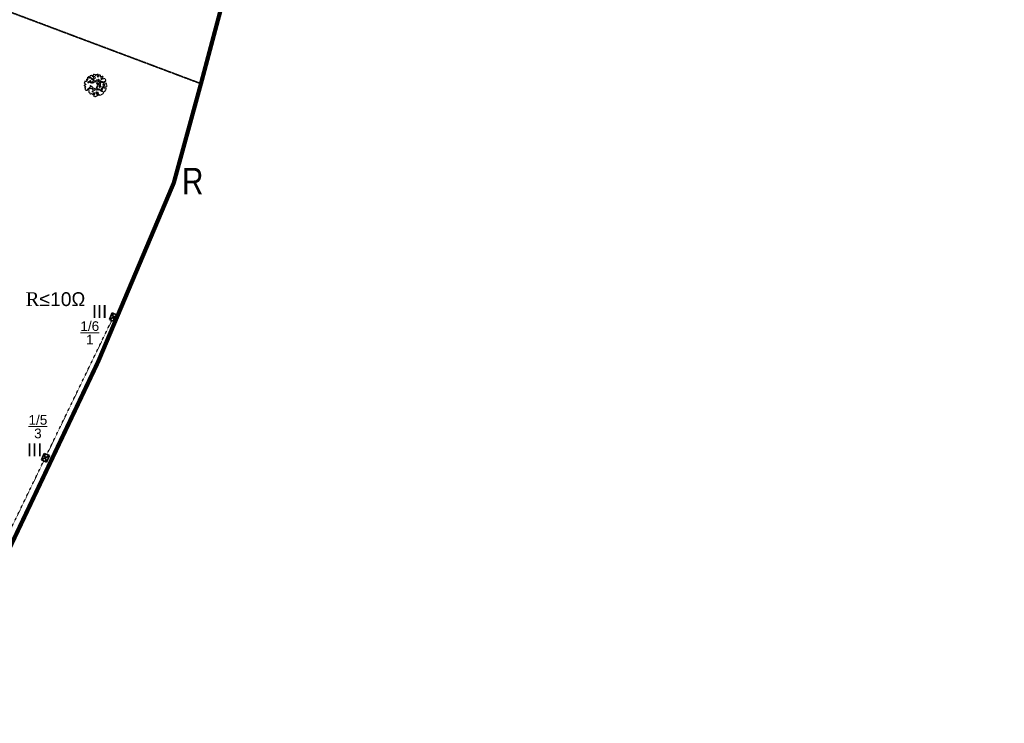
# Model space of a CAD drawing. Header units: millimetres. Extents: x 6567289036 to 6568990308, y 5976640423 to 5977332400.
# Tile 81 of 216: x 6568112958 to 6568182499, y 5976911404 to 5976961087. Entities that reach past the tile are written whole.
import ezdxf

# ---------------------------------------------------------------- set-up
doc = ezdxf.new("R2010")
doc.units = ezdxf.units.MM
for name, pattern in [('ACAD_ISO03W100', [30, 12, -18]), ('ACAD_ISO04W100', [30, 24, -3, 0, -3]), ('ACAD_ISO10W100', [18, 12, -3, 0, -3]), ('HIDDEN2', [4.7625, 3.175, -1.5875]), ('PHANTOM2', [1.25, 0.625, -0.125, 0.125, -0.125, 0.125, -0.125])]:
    doc.linetypes.add(name, pattern=pattern)
for name, color, linetype, lineweight in [('_ZAKRES_OPRACOWANIA', 182, 'HIDDEN2', 50), ('OBSZAR WPISANY DO REJESTRU ZABYTKÓW', 10, 'FENCELINE1', 35), ('proj. kabel', 1, 'ACAD_ISO03W100', 30), ('proj. opis', 1, 'Continuous', 20), ('proj. oprawy dogruntowe', 1, 'Continuous', 35), ('proj. oświetlenie - beton', 1, 'Continuous', 35), ('PZT_Granica Działki', 1, 'ACAD_ISO04W100', 40), ('ZAGOSPODAROWANIE_DRZEWA', 110, 'Continuous', 5)]:
    doc.layers.add(name, color=color, linetype=linetype, lineweight=lineweight)
doc.styles.add('Arial', font='arial.ttf', dxfattribs={"height": 324.565868})
doc.styles.get("Standard").update_dxf_attribs({"font": 'arial.ttf'})
doc.linetypes.add('FENCELINE1', pattern='A,6.35,-2.54,[133,ltypeshp.shx,S=2.54,R=0,X=-2.54,Y=0],-2.54,25.4', length=36.83)
picture_1 = doc.add_image_def('image2.jpg', size_in_pixel=(6997, 9782))

# ---------------------------------------------------------------- blocks, each defined once
blk = doc.blocks.new('drz_353_r')
at = {"color": 114, "lineweight": 15}
for centre, radius, start, end in [((-88, 137), 3.57, 26.2163, 174.9982), ((-84, 141), 2.55, 240.2511, 7.0655), ((-79, 137), 4.72, 43.9601, 128.4208), ((-71, 139), 4.72, 10.3679, 153.3911), ((-67, 136), 3.07, 84.2515, 292.0279), ((-43, 139), 8.11, 301.2628, 37.4766), ((-31, 146), 6, 79.153, 202.2105), ((-23, 156), 7.62, 214.5119, 338.1556), ((-14, 156), 3.82, 225.7098, 7.7626), ((-7, 156), 3.28, 341.4309, 164.3966), ((1, 154), 4.62, 74.878, 172.4479), ((7, 161), 5.02, 208.0176, 318.5764), ((11, 153), 4.1, 342.7444, 95.892), ((12, 150), 3.66, 297.3507, 43.7056), ((10, 142), 5.4, 325.1652, 50.0395), ((12, 135), 5.06, 302.4176, 50.8426), ((36, 135), 5.53, 100.5274, 237.8824), ((39, 143), 4.19, 87.0987, 209.6337), ((42, 150), 4.11, 220.2825, 310.1999), ((47, 145), 2.41, 306.891, 143.1678), ((50, 138), 5.47, 34.3166, 115.6898), ((57, 137), 5.19, 9.4658, 115.5593), ((-158, 32), 4.51, 8.5965, 192.9469), ((-161, 28), 3.2, 266.1661, 101.4712), ((-159, 22), 3.53, 143.948, 285.5065), ((-155, 8), 5.96, 130.3412, 305.4754), ((-160, 16), 3.37, 278.999, 57.5109), ((-152, 62), 3.05, 16.2904, 235.699), ((-153, 57), 2.55, 262.8156, 97.1844), ((-150, 54), 3.66, 173.3464, 292.9799), ((-151, 30), 2.7, 305.7735, 131.6134), ((-148, -1), 5.9, 255.8538, 126.7923), ((-147, 23), 5.48, 357.8409, 117.6697), ((-146, 64), 3.3, 26.3768, 206.6984), ((-147, 49), 2.56, 311.6442, 145.1568), ((-141, 46), 4.16, 163.5163, 291.1332), ((-140, 67), 3.2, 352.9989, 211.1624), ((-138, 25), 4.75, 210.0626, 317.272), ((-138, 41), 2.12, 258.6168, 142.5404), ((-135, 39), 3.4, 187.2031, 330.2034), ((-154, 137), 72.3, 283.3308, 287.1448), ((-132, 99), 2.79, 30.9257, 267.0859), ((-133, 94), 1.98, 89.073, 330.4759), ((-130, 22), 3.84, 49.3724, 174.1831), ((-130, 87), 3, 129.3235, 309.3228), ((-130, 67), 2.92, 151.5156, 304.5783), ((-130, 90), 1.99, 328.0255, 211.9745), ((-125, 38), 6.92, 183.185, 239.7009), ((-129, 92), 2.51, 268.7415, 149.4263), ((-128, 100), 2.37, 175.1887, 52.6854), ((-128, 77), 2.74, 103.03, 314.2485), ((-125, 66), 3.54, 105.7502, 211.3524), ((-129, 82), 2.56, 279.353, 80.647), ((-125, 31), 3.6, 322.2123, 163.0038), ((-124, 25), 4.22, 66.364, 179.044), ((-124, 102), 2.43, 336.7887, 172.7358), ((-126, 72), 2.66, 268.7815, 81.1211), ((-121, 98), 2.27, 108.7158, 11.8534), ((-117, 96), 3.58, 314.2462, 111.2868), ((-111, 89), 5.4, 270.4001, 134.146), ((-118, 76), 9.5, 353.5576, 46.9369), ((-104, 74), 5.11, 4.9407, 170.293), ((-100, 89), 5.05, 47.4591, 185.6162), ((-101, 90), 4.21, 196.7374, 278.3824), ((-98, 115), 4.07, 145.9905, 275.9976), ((-99, 84), 2.5, 122.4275, 286.0623), ((-97, 125), 4.31, 134.0099, 207.0432), ((-102, 120), 2.88, 282.2556, 68.0679), ((-94, 129), 5.68, 117.0486, 192.8651), ((-99, 86), 4.64, 277.8313, 331.7836), ((-95, 74), 3.35, 39.4778, 172.3768), ((-94, 136), 2.87, 218.6928, 33.2968), ((-98, 108), 2.63, 289.9606, 79.578), ((-94, 105), 3.21, 159.9282, 284.1144), ((-93, 95), 4.27, 126.4788, 207.7585), ((-95, 100), 2.01, 240.4521, 38.776), ((-92, 84), 2.99, 175.1164, 348.6426), ((-90, 76), 2.54, 326.231, 173.8468), ((-87, 39), 3.8, 75.9114, 252.1615), ((-90, 79), 4.4, 301.8937, 76.0727), ((-87, 46), 2.73, 73.026, 286.974), ((-89, 27), 8.82, 23.8384, 85.1512), ((-83, 49), 2.64, 281.898, 190.7849), ((-78, 16), 5.32, 86.7871, 202.0726), ((-80, 44), 3.52, 311.2651, 132.7777), ((-86, 4), 10.5, 22.0249, 76.8405), ((-79, 24), 7.08, 23.0921, 100.82), ((-74, 38), 5.26, 6.1477, 142.8396), ((-74, 23), 3.92, 64.6472, 205.284), ((-73, 9), 3.58, 203.6158, 326.8681), ((-68, 65), 4.08, 150.4683, 219.9329), ((-87, 3), 18, 329.3975, 12.4006), ((-68, 69), 3.41, 201.3915, 22.1641), ((-73, 59), 4.52, 311.113, 67.8339), ((-66, 58), 4.16, 216.4791, 315.9018), ((-64, 34), 5.8, 136.3522, 237.0835), ((-65, 74), 4, 170.785, 267.861), ((-63, 82), 9.19, 231.5948, 292.8932), ((-62, 30), 5.92, 324.5107, 182.4867), ((-64, 135), 2.26, 56.9005, 220.6597), ((-63, 134), 2.74, 272.8686, 87.1314), ((-60, 123), 8.84, 49.5684, 107.8381), ((-62, 86), 3.59, 265.8203, 10.1369), ((-60, 81), 2.56, 159.0935, 254.0916), ((-36, 67), 29.5, 203.8196, 218.1686), ((-58, 2), 4.05, 110.4344, 272.2119), ((-54, 89), 7.3, 111.2394, 176.1873), ((-64, 85), 5.4, 13.9445, 59.8615), ((-60, 76), 2.81, 280.4636, 105.556), ((-57, 46), 3.7, 32.8439, 138.9947), ((-57, 124), 2.76, 126.8643, 298.1402), ((-56, 8), 4.37, 216.7788, 98.713), ((-56, 128), 2.7, 218.6415, 38.6112), ((-53, 106), 3.89, 116.1052, 236.7336), ((-60, 100), 5.79, 311.0579, 28.9026), ((-57, 26), 0.424, 51.9587, 128.0413), ((-63, 19), 9.24, 313.0854, 50.8514), ((-54, 122), 3.61, 239.7151, 311.6926), ((-49, 121), 6.65, 194.2066, 250.4091), ((-53, 121), 2.35, 308.3384, 173.6107), ((-54, 113), 3.06, 254.4734, 33.4065), ((-51, 48), 2.2, 180.8587, 336.5478), ((-47, 88), 3.72, 81.5236, 209.0219), ((-66, 66), 25.3, 36.2369, 53.8317), ((-47, 49), 3.7, 75.648, 218.8191), ((-42, 66), 6.64, 137.8135, 249.5563), ((-44, 97), 2.95, 79.8117, 227.0033), ((-48, 94), 2.04, 296.3365, 49.3966), ((-44, 78), 3.34, 113.0033, 275.1478), ((-42, 70), 4.92, 40.2472, 176.5874), ((-38, 55), 7.8, 144.1233, 193.2325), ((-44, 102), 1.49, 261.8436, 351.8302), ((-44, 53), 6.11, 318.9635, 95.5166), ((-40, 104), 3.2, 42.1713, 229.7125), ((-32, 119), 8.08, 150.2164, 224.664), ((-41, 127), 4.92, 293.3945, 61.6206), ((-34, 110), 4.64, 136.8493, 230.3119), ((-37, 42), 7.94, 20.3227, 105.2145), ((-36, 27), 3.28, 49.7829, 279.672), ((-34, 109), 4.74, 213.8644, 354.1815), ((-47, 67), 11.1, 347.8672, 34.7753), ((-35, 114), 7.83, 250.34, 313.4097), ((-31, 64), 5.63, 46.1875, 179.7476), ((-34, 21), 2.39, 268.3509, 104.3445), ((-36, 16), 3, 304.7196, 66.7152), ((-30, 15), 4.16, 205.4422, 349.7291), ((-32, 32), 3.32, 252.1, 17.8313), ((-24, 44), 5.51, 176.6871, 308.7617), ((-28, 32), 2.22, 281.3023, 138.2463), ((3, 88), 35.7, 212.7448, 225.2949), ((-29, 9), 20.4, 54.7911, 84.8037), ((-25, 22), 2.07, 49.223, 310.777), ((-26, 18), 3.6, 274.1737, 36.8865), ((-21, 2), 21.4, 75.1312, 97.7247), ((-21, 66), 3.92, 263.036, 349.4155), ((-15, 108), 6.17, 88.9516, 176.4085), ((-19, 105), 3.78, 322.6437, 127.4152), ((-17, 40), 3.61, 184.4397, 126.6279), ((-17, 68), 2.64, 83.3692, 257.687), ((-17, 123), 2.22, 77.4422, 310.658), ((-12, 39), 8.45, 84.3984, 153.325), ((-14, 126), 3.25, 128.2798, 203.6201), ((-19, 64), 6.57, 358.4918, 70.1367), ((-15, 25), 2.21, 272.1453, 155.2984), ((-11, 132), 5.64, 212.9163, 314.4163), ((-13, 118), 3.75, 271.6904, 137.9047), ((-14, 115), 1.8, 337.8691, 245.6932), ((-12, 104), 3.91, 193.5808, 0.6547), ((-10, 67), 3.24, 227.6045, 353.9781), ((-7, 49), 3.88, 24.9495, 208.1335), ((-9, 117), 2.69, 274.3312, 37.7002), ((-16, 109), 9.13, 324.5329, 35.4671), ((-5, 128), 1.7, 320.0053, 201.089), ((-1, 46), 21.6, 70.5556, 106.7139), ((-5, 120), 1.97, 219.4133, 20.0257), ((35, 129), 39.3, 183.1638, 193.1131), ((-1, 54), 4.74, 224.7477, 5.0169), ((1, 22), 2.36, 33.5936, 326.4064), ((6, 26), 3.93, 32.079, 221.5949), ((7, 20), 4.12, 335.2663, 174.9051), ((7, 55), 2.49, 10.0568, 189.939), ((-3, 144), 30, 286.5942, 298.6038), ((10, 115), 5.13, 177.481, 261.1555), ((9, 68), 2.94, 18.2747, 214.8084), ((11, 141), 31.2, 266.4549, 280.6904), ((9, 53), 2.84, 290.0951, 81.9351), ((13, 26), 4.04, 9.4922, 162.8888), ((14, 52), 4.93, 200.6561, 356.5577), ((13, 122), 4.71, 244.7566, 323.2881), ((14, 66), 3.58, 139.2644, 286.8371), ((17, 24), 8.28, 223.1584, 268.0052), ((16, 129), 2.54, 341.6109, 124.7057), ((18, 123), 3.21, 147.9373, 255.7062), ((17, 13), 2.32, 88.0323, 339.4112), ((16, 127), 2.66, 244.7148, 32.855), ((20, 96), 4.46, 97.8239, 227.4346), ((19, 54), 9.74, 52.4166, 109.84), ((11, 104), 8.76, 332.3831, 48.2474), ((20, 92), 3.18, 175.7148, 346.8105), ((18, 24), 3.45, 303.2747, 102.0138), ((20, 53), 2.16, 41.1345, 234.2597), ((16, 17), 5.11, 297.4026, 48.3305), ((21, 59), 4.25, 281.6236, 35.5952), ((29, 80), 12.9, 92.9118, 117.5686), ((48, 107), 21, 161.9621, 198.0379), ((3, 234), 122, 281.4757, 284.4878), ((24, 97), 5.26, 316.3757, 50.7844), ((35, 20), 3.54, 18.2971, 214.778), ((35, 8), 3.68, 81.5202, 359.7503), ((33, 15), 3.74, 314.254, 106.3187), ((-70, 116), 104, 359.3393, 7.8207), ((38, 93), 3.74, 76.6159, 253.492), ((40, 86), 4.69, 136.0847, 287.979), ((40, 94), 3.06, 330.1154, 113.2101), ((44, 22), 6.09, 83.2879, 182.0626), ((50, 72), 12.6, 134.2996, 148.3232), ((42, 79), 2.18, 184.6257, 355.3743), ((40, 6), 2.58, 290.5692, 117.4068), ((44, 7), 4.47, 229.3499, 10.0809), ((44, 91), 2.17, 33.7345, 160.501), ((47, 36), 4.79, 96.722, 195.8436), ((45, 35), 2.24, 190.2813, 342.0983), ((42, 83), 4.08, 289.1539, 55.6414), ((47, 85), 2.88, 290.2485, 145.5585), ((47, 50), 2.06, 56.978, 303.022), ((47, 30), 2.96, 228.0975, 336.931), ((50, 94), 4.17, 117.4454, 202.5506), ((52, 44), 5.86, 129.9462, 217.8103), ((49, 36), 2.65, 224.9705, 44.9705), ((49, 94), 3.81, 18.4879, 108.4291), ((49, 86), 3.98, 251.4972, 80.4027), ((49, 54), 2.21, 243.7279, 53.0046), ((51, 12), 5, 235.4331, 0.6548), ((48, 94), 5.43, 296.8504, 9.9724), ((67, 50), 17.6, 141.1876, 160.6532), ((55, 28), 4.88, 315.8518, 176.9398), ((55, 64), 3.93, 100.7349, 231.1649), ((51, 40), 2.67, 252.0496, 82.8678), ((54, 47), 4.64, 236.0377, 355.1984), ((57, 22), 3.32, 65.4484, 304.9528), ((59, 67), 4.06, 170.9464, 315.9706), ((58, 15), 4, 236.5051, 84.144), ((61, 53), 2.77, 145.5343, 264.5446), ((61, 55), 2.07, 196.0814, 44.3803), ((59, 48), 1.99, 256.2069, 50.6159), ((59, 132), 5.82, 331.2063, 59.4786), ((60, 60), 4.31, 297.3636, 66.883), ((63, 90), 6.08, 271.5115, 348.0418), ((48, 75), 18.3, 13.6857, 29.9577), ((57, 78), 8.47, 310.8111, 5.5456), ((66, 71), 3.88, 172.8686, 240.3085), ((73, 122), 11.6, 80.7966, 139.1319), ((65, 74), 5.74, 269.5239, 0.4173), ((72, 91), 3.58, 132.2327, 227.7673), ((72, 98), 4.87, 232.7561, 348.3173), ((73, 75), 2.85, 67.7232, 216.4697), ((78, 81), 5.06, 219.886, 292.0693), ((77, 134), 1.93, 356.0366, 183.9634), ((79, 99), 3.6, 90.4025, 227.483), ((83, 82), 4.63, 117.8513, 207.9101), ((79, 78), 1.77, 277.0578, 114.864), ((79, 130), 3.24, 308.1651, 88.7401), ((82, 105), 3.34, 211.3957, 287.531), ((85, 126), 4.3, 151.4519, 258.1433), ((79, 89), 2.58, 296.075, 51.2316), ((84, 92), 3.74, 77.9635, 198.0036), ((83, 98), 3.42, 303.7006, 90.5379), ((85, 121), 1.4, 301.0069, 149.0519), ((92, 116), 6.58, 153.0747, 247.2075), ((94, 7), 8.36, 85.6702, 137.892), ((78, 8), 10.9, 342.592, 26.9451), ((102, 19), 92.1, 88.8594, 98.0008), ((93, 7), 4.78, 206.6037, 312.8074), ((90, 21), 6.86, 310.6393, 25.8006), ((98, 5), 2.82, 102.2137, 225.8644), ((100, 11), 4.6, 228.6401, 346.6261), ((103, 109), 1.92, 316.5435, 83.4605), ((106, 16), 4.15, 9.9265, 131.5301), ((20, 2), 85.4, 5.3103, 11.5607), ((107, 107), 2.22, 160.7664, 261.213), ((110, 92), 13.5, 68.7224, 102.8135), ((115, 16), 4.88, 168.3495, 320.4143), ((113, 102), 3.13, 321.0593, 60.2015), ((117, 99), 1.78, 146.5217, 240.8881), ((116, 106), 8.73, 269.3411, 284.8946), ((113, 43), 4.9, 305.5021, 1.3206), ((117, 94), 3.21, 309.4654, 74.3357), ((121, 45), 3.06, 218.7146, 328.0114), ((122, 90), 3.36, 135.7884, 224.2116), ((120, 88), 1.37, 238.497, 40.2422), ((118, 19), 5.59, 277.5266, 36.567), ((125, 26), 5.02, 131.8671, 242.3974), ((116, 92), 5.57, 330.0427, 346.3146), ((123, 82), 2.21, 53.2321, 190.2784), ((123, 82), 1.8, 177.3224, 322.7491), ((123, 90), 1.86, 10.5288, 138.9908), ((128, 26), 7.92, 20.1374, 145.9709), ((128, 42), 4.78, 76.0694, 169.9246), ((126, 88), 1.67, 110.9774, 269.6531), ((125, 79), 1.82, 339.3923, 110.6665), ((125, 85), 1.37, 236.6048, 84.3624), ((134, 80), 6.97, 195.3294, 234.116), ((130, 58), 2.33, 22.7858, 312.1316), ((130, 71), 3.35, 26.4849, 104.0096), ((132, 50), 4.19, 230.9751, 11.63), ((132, 67), 1.36, 76.7855, 311.3147), ((131, 71), 3.04, 301.1464, 36.211), ((131, 63), 4.13, 288.1422, 63.0514), ((130, 50), 6.11, 7.6305, 71.3722), ((138, 28), 2.7, 161.6109, 304.7058), ((136, 22), 4.49, 297.8213, 39.5361), ((141, 19), 2.76, 187.7605, 329.6423), ((142, 15), 2.99, 310.9126, 57.267), ((149, 18), 6.88, 226.8435, 282.1386), ((152, 9), 2.94, 130.9693, 279.1095), ((150, 2), 4.26, 273.2584, 57.4712), ((-157, -26), 5.69, 92.3789, 283.02), ((-153, -14), 7.72, 62.1414, 237.1616), ((-152, -41), 10.2, 9.187, 112.2175), ((-143, -55), 6.07, 89.3041, 233.7848), ((-147, -65), 4.82, 291.5329, 82.2287), ((-139, -70), 6.47, 171.3785, 343.5929), ((-138, -51), 5.41, 32.5016, 153.8504), ((-133, -44), 9.76, 52.026, 155.3173), ((-156, -36), 25.7, 330.8026, 347.0764), ((-127, -75), 6.74, 153.2243, 241.5229), ((-129, -39), 3.41, 237.4685, 57.5268), ((-124, -19), 5.9, 118.332, 257.3931), ((-128, -71), 10.3, 255.5562, 339.5865), ((-121, -94), 7.77, 51.0474, 314.8387), ((-119, -16), 7.58, 82.6199, 156.8107), ((-121, -26), 4.07, 149.3297, 315.9259), ((-115, -110), 4.85, 100.7912, 252.8415), ((-114, -28), 5.16, 190.908, 321.0518), ((-115, -91), 3.63, 112.5925, 38.0848), ((-115, -8), 3.12, 41.796, 197.6346), ((-115, -82), 8.01, 20.1269, 111.469), ((-117, -102), 2.98, 285.2027, 74.7973), ((-111, -109), 7.33, 223.559, 18.6449), ((-110, -12), 6.71, 8.3101, 111.2367), ((-111, -83), 5.62, 257.8732, 43.9592), ((-109, -60), 2.97, 60.6428, 358.9059), ((-104, -30), 5.49, 198.3708, 290.9898), ((-101, -59), 5.94, 69.4062, 170.0244), ((-104, -61), 2.37, 156.5287, 355.4311), ((-101, -13), 3.35, 136.1585, 273.9279), ((885, 2102), 2420, 245.8755, 246.1541), ((-99, -35), 3.66, 344.056, 178.0199), ((-101, -21), 3.84, 331.4024, 96.0412), ((-98, -59), 3.73, 211.7469, 29.1241), ((-95, -52), 4.14, 65.871, 195.8898), ((-91, -42), 7.07, 127.6692, 246.5978), ((-109, -31), 14, 0.4743, 36.6345), ((-92, -30), 2.74, 198.9097, 19.8771), ((-95, -50), 7.43, 273.5978, 21.9488), ((-85, -121), 9.43, 157.6442, 355.805), ((-89, -115), 5.5, 205.9151, 141.1429), ((-84, -42), 6.56, 145.5749, 229.3056), ((-86, -28), 3.11, 33.0398, 190.5157), ((-89, -34), 5.1, 262.551, 11.0756), ((-85, -30), 3.34, 295.3463, 64.6537), ((-70, -124), 6.03, 308.3388, 160.051), ((-71, -76), 2.79, 61.4216, 298.5784), ((-69, -21), 3.67, 92.812, 275.369), ((-67, -6), 4.46, 185.3435, 294.2034), ((-68, -81), 3.29, 121.9839, 279.1732), ((-67, -27), 3.17, 119.8518, 289.0879), ((-65, -73), 4.09, 38.9326, 191.7067), ((-55, -19), 14.1, 136.5346, 170.2803), ((-63, -34), 4.79, 120.2477, 278.6755), ((-64, -84), 2.99, 193.1226, 65.389), ((-65, -132), 3.73, 322.4085, 119.4629), ((-56, -142), 9.26, 126.1201, 173.8225), ((-61, -41), 2.99, 128.0129, 359.2003), ((-60, -80), 3.37, 199.6368, 42.2303), ((-58, -67), 5.07, 217.6748, 3.3922), ((-57, -6), 3.89, 310.8673, 98.7351), ((-54, -41), 3.78, 324.1404, 181.0392), ((-55, -99), 2.93, 53.694, 248.329), ((-54, -12), 2.91, 99.0132, 260.9868), ((-54, -75), 4.43, 218.9542, 338.0872), ((-55, -102), 1.84, 161.3576, 0.8182), ((-52, -64), 2.99, 18.4556, 251.4758), ((-53, -18), 3.86, 261.2241, 115.0554), ((-53, -27), 4.81, 315.1926, 100.0948), ((-52, -96), 1.94, 186.99, 15.8828), ((-51, -102), 1.54, 11.0865, 168.9135), ((-49, -107), 2.69, 124.2697, 316.5409), ((-47, -43), 4.06, 181.3156, 26.9685), ((-49, -104), 1.83, 103.9069, 226.2921), ((-46, -77), 3.9, 172.899, 18.5086), ((-47, -95), 2.6, 319.7952, 192.1646), ((-47, -39), 8.58, 11.4864, 106.9631), ((-46, -63), 3.81, 27.4823, 181.971), ((-46, -98), 1.7, 57.2804, 10.1635), ((-45, -110), 1.73, 156.0045, 37.7949), ((-44, -67), 3.1, 217.5354, 37.5354), ((-51, -76), 8.49, 3.4909, 59.4293), ((-45, -101), 3.42, 276.4788, 83.5212), ((-44, -107), 2.09, 272.9299, 95.4476), ((-40, -40), 3.81, 199.4413, 64.4649), ((-39, -63), 3.36, 229.1827, 151.4513), ((-24, -134), 9.58, 244.0408, 349.0343), ((-8, -139), 7.48, 152.1747, 267.3742), ((0, -76), 3.41, 33.7133, 213.6034), ((4, -72), 8.26, 218.6102, 16.8503), ((6, -72), 3.36, 36.8426, 219.4051), ((0, -142), 10.7, 292.6108, 14.2041), ((9, -60), 3.74, 44.3713, 225.5602), ((5, -67), 4.35, 326.1731, 66.6431), ((14, -137), 4.63, 205.4692, 334.5308), ((20, -56), 7.87, 85.5395, 191.6968), ((17, -66), 6.91, 217.7127, 297.7862), ((-16, -148), 35.1, 354.4524, 15.0863), ((22, -45), 3.67, 52.4338, 238.4852), ((27, -75), 7, 152.7303, 242.7989), ((28, -85), 5.51, 134.2213, 324.2165), ((25, -41), 2, 24.2486, 245.6827), ((30, -38), 3.43, 203.9181, 66.0133), ((30, -30), 5.02, 287.5394, 58.1935), ((36, -90), 4.22, 153.4477, 100.2261), ((40, -28), 7.33, 95.6622, 167.1169), ((37, -62), 2.7, 102.0541, 282.1637), ((38, -76), 3.96, 221.9403, 72.1865), ((32, -82), 5.09, 312.1839, 47.8161), ((34, -52), 7.99, 291.1203, 42.368), ((36, -69), 4.72, 318.6855, 59.281), ((43, -103), 5.54, 67.1935, 254.1837), ((36, -17), 4.73, 319.2705, 33.0925), ((42, -15), 2.85, 8.4463, 179.1727), ((38, -42), 4.99, 287.4364, 33.9406), ((43, -113), 4.85, 346.1631, 108.8843), ((46, -38), 4.21, 201.4186, 320.6573), ((49, -14), 3.98, 64.128, 188.3142), ((52, -93), 8.28, 220.6908, 319.3092), ((51, -117), 4.01, 139.4335, 294.3723), ((52, -42), 3.01, 155.0272, 53.013), ((53, -8), 3.56, 222.6679, 15.9889), ((48, -100), 21, 284.0447, 311.6931), ((58, -34), 5.86, 241.6362, 3.4176), ((60, -9), 3.12, 356.5475, 145.9528), ((60, -24), 3.57, 239.9119, 11.0985), ((74, -20), 17.8, 203.9173, 231.8991), ((63, -97), 5.55, 63.8197, 193.4329), ((62, -135), 6.36, 234.0998, 35.8315), ((63, -20), 3.02, 89.9316, 270.0684), ((64, -10), 2.05, 148.9374, 348.4449), ((59, -126), 10.1, 324.4907, 75.8264), ((63, -13), 4.33, 276.9252, 35.0988), ((69, -93), 2.9, 167.9901, 342.2304), ((77, -92), 5.64, 197.3883, 10.6565), ((80, -39), 5.28, 147.0678, 237.1499), ((78, -37), 2.9, 302.4383, 155.2579), ((79, -45), 2.8, 131.7316, 325.9647), ((83, -40), 3.41, 355.5309, 175.6822), ((85, -45), 4.13, 202.9933, 0.8422), ((85, -91), 2.46, 162.1365, 353.6982), ((92, -40), 6.07, 179.4536, 236.3575), ((92, -91), 5.23, 184.5718, 300.3708), ((96, -81), 7.95, 257.6294, 320.6921), ((94, -92), 3.62, 278.8956, 97.3813), ((102, -26), 3.82, 41.1942, 318.8058), ((101, -9), 4.23, 265.2432, 323.6004), ((105, -14), 4.37, 171.4158, 299.8783), ((108, -83), 6.49, 132.2522, 207.9963), ((107, -78), 3.39, 179.7659, 336.4805), ((107, -9), 3.22, 227.9104, 357.6651), ((104, -20), 3.68, 282.1911, 38.1723), ((109, -26), 4.43, 209.9869, 2.0983), ((110, -8), 1.21, 342.6955, 255.6834), ((116, -53), 5.85, 134.8977, 233.9087), ((113, -77), 4.13, 213.7902, 351.7929), ((116, -7), 5.01, 193.8307, 261.207), ((114, -48), 1.97, 201.5508, 348.8275), ((115, -59), 2.61, 144.279, 261.0026), ((115, -29), 3.09, 357.2217, 109.095), ((117, -46), 2.67, 102.073, 250.2911), ((117, -14), 2.36, 139.2107, 347.7063), ((99, -67), 16.4, 341.8657, 18.1343), ((117, -75), 3.3, 281.4491, 128.9984), ((119, -40), 4.25, 225.4689, 9.7747), ((124, -23), 8.5, 225.1856, 277.9799), ((128, -1), 15.9, 237.6073, 276.1507), ((123, -35), 4.15, 276.1844, 64.0641), ((134, -19), 4.8, 147.7968, 305.1996), ((138, -24), 1.69, 163.0579, 329.0608), ((145, -24), 5.28, 181.4613, 264.6475), ((144, -25), 4.36, 277.8244, 46.8412), ((148, -6), 3.48, 215.2904, 292.4697), ((150, -8), 4.47, 185.5231, 257.5879), ((149, -15), 2.53, 219.535, 79.9009), ((146, -19), 3.17, 296.8282, 69.9116), ((149, -8), 6.5, 330.7913, 79.0632), ((152, -10), 2.79, 167.4098, 329.028), ((-64, -152), 3.64, 138.6326, 13.3273), ((-66, -145), 4.76, 270.3791, 76.9254), ((-55, -152), 4.78, 329.3045, 177.9534), ((-42, -151), 9.94, 196.0636, 350.1171), ((-35, -146), 7.58, 293.8205, 27.5568), ((-7, -152), 5.53, 109.4453, 238.5224), ((-3, -154), 7.3, 205.408, 16.6211), ((27, -147), 8.54, 208.1018, 346.7183), ((42, -150), 6.94, 88.1635, 178.9986), ((51, -142), 8.18, 184.6603, 10.027)]:
    blk.add_arc(centre, radius, start, end, dxfattribs=at)
at = {"color": 114, "lineweight": 15, "start_tangent": (-0.132297, 0.99121)}
blk.add_spline([(92, 33), (88, 30), (92, 28)], degree=3, dxfattribs=at)
at = {"color": 114, "lineweight": 15}
for points, start_tangent, end_tangent in [([(92, 28), (92, 25), (96, 24)], (-0.789658, 0.613548), (0.537267, -0.843412)), ([(110, 35), (105, 35), (96, 36), (92, 33)], (0.99793, 0.064316), (-0.948781, 0.315935)), ([(116, 39), (112, 39), (110, 35)], (0.832313, 0.554306), (-0.993896, 0.110319))]:
    blk.add_spline(points, degree=3, dxfattribs=dict(at, start_tangent=start_tangent, end_tangent=end_tangent))
blk = doc.blocks.new('oświetlenie beton')
at = {"layer": 'proj. oświetlenie - beton'}
for p, q in [((-0.25, 0.2), (0.25, 0.2)), ((-0.25, -0.2), (-0.25, 0.2)), ((0.25, 0.2), (-0.25, -0.2)), ((-0.25, 0.2), (0.25, -0.2)), ((0.25, 0.2), (0.25, -0.2)), ((0.25, -0.2), (-0.25, -0.2))]:
    blk.add_line(p, q, dxfattribs=at)
blk = doc.blocks.new('A$C46B91495')
at = {"layer": 'proj. kabel', "ltscale": 0.03}
for points in [[(53851, 36044), (58434, 45510)], [(49341, 26727), (53633, 35594)]]:
    blk.add_lwpolyline(points, dxfattribs=at)
at = {"layer": 'proj. oświetlenie - beton', "xscale": 999.9999999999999, "yscale": 999.9999999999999, "zscale": 999.9999999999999, "rotation": 67.25860912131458}
for p in [(58543, 45735), (53743, 35819)]:
    blk.add_blockref('oświetlenie beton', p, dxfattribs=at)
at = {"layer": 'proj. opis', "color": 1, "linetype": 'Continuous', "insert": (52344, 47504), "char_height": 975, "width": 23393.09, "attachment_point": 1}
blk.add_mtext('\\A1;{\\fTimes New Roman|b0|i0|c238|p18;\\W1;R\\fArial|b0|i0|c0|p34;\\H1x;≤\\fArial|b0|i0|c238|p34;10\\fSymbol|b0|i0|c2|p18;W}', dxfattribs=at)
at = {"layer": 'proj. opis', "linetype": 'Continuous', "char_height": 975, "width": 23393.09, "attachment_point": 1}
for s, insert in [('\\A1;{\\H1x;\\W9.92023;  \\H0.7x;\\W1;\\S1\\/6/1;}', (48712, 45455)), ('\\A1;{\\H1x;\\W9.92023;  \\H0.7x;\\W1;\\S1\\/5/3;}', (45047, 38833))]:
    blk.add_mtext(s, dxfattribs=dict(at, insert=insert))
at = {"layer": 'proj. oprawy dogruntowe', "char_height": 927.5, "attachment_point": 1}
for insert in [(57033, 46612), (52444, 36842)]:
    blk.add_mtext_dynamic_manual_height_columns('III', width=3.31, gutter_width=1, heights=[0], dxfattribs=dict(at, insert=insert))

msp = doc.modelspace()

# ---------------------------------------------------------------- linework, layer by layer
at = {"layer": '_ZAKRES_OPRACOWANIA', "linetype": 'ACAD_ISO10W100', "ltscale": 0.3, "const_width": 300}
msp.add_lwpolyline([(6568101809.99999, 5977008099.999994), (6568113540.000009, 5976997390.000004), (6568121269.99999, 5976989290.000013), (6568123380.000009, 5976984369.999994), (6568126110.000009, 5976980010.000004), (6568127189.99999, 5976976139.999994), (6568129719.99999, 5976974010.000013), (6568129949.999999, 5976972259.999994), (6568125759.99999, 5976956569.999994), (6568125759.99999, 5976956569.999994), (6568125759.99999, 5976956569.999994), (6568123840.000009, 5976949560.000004), (6568118499.99999, 5976936940.000013), (6568106960, 5976912650)], dxfattribs=at)
at = {"layer": 'OBSZAR WPISANY DO REJESTRU ZABYTKÓW', "linetype": 'PHANTOM2'}
msp.add_line((6568071818.078333, 5976976815.416369), (6568125759.99999, 5976956569.999994), dxfattribs=at)
at = {"layer": 'OBSZAR WPISANY DO REJESTRU ZABYTKÓW', "linetype": 'ACAD_ISO04W100'}
for p, q in [((6568125759.99999, 5976956569.999994), (6568123840.000009, 5976949560.000004)), ((6568123840.000009, 5976949560.000004), (6568118499.99999, 5976936940.000013))]:
    msp.add_line(p, q, dxfattribs=at)
for points in [[(6568125759.99999, 5976956569.999994), (6568125759.997914, 5976956570.000773)], [(6568097339.99999, 5976893229.999985), (6568106960, 5976912650), (6568118499.999086, 5976936939.998114)], [(6568106960, 5976912650), (6568118499.999095, 5976936939.998131)]]:
    msp.add_lwpolyline(points, dxfattribs=at)

# ---------------------------------------------------------------- block references
at = {"color": 6, "lineweight": 30}
msp.add_blockref('A$C46B91495', (6568061027.855131, 5976894337.381658), dxfattribs=at)
at = {"layer": 'ZAGOSPODAROWANIE_DRZEWA', "linetype": 'Continuous', "xscale": 5, "yscale": 5, "zscale": 5, "rotation": 270.0000000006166}
msp.add_blockref('drz_353_r', (6568118325.301755, 5976956423.607302), dxfattribs=at)

# ---------------------------------------------------------------- texts
at = {"layer": 'PZT_Granica Działki', "style": 'Arial', "width": 0.8}
msp.add_text('R', height=1872, dxfattribs=at).set_placement((6568124423.687517, 5976948753.913044))

# ---------------------------------------------------------------- pictures from other files: only their frames are drawn
at = {"color": 6, "lineweight": 30}
image = msp.add_image(picture_1, insert=(6567921000, 5976718000), size_in_units=(296500, 414515.220809), dxfattribs=at)
image.dxf.flags = 7

doc.saveas('drawing.dxf')
